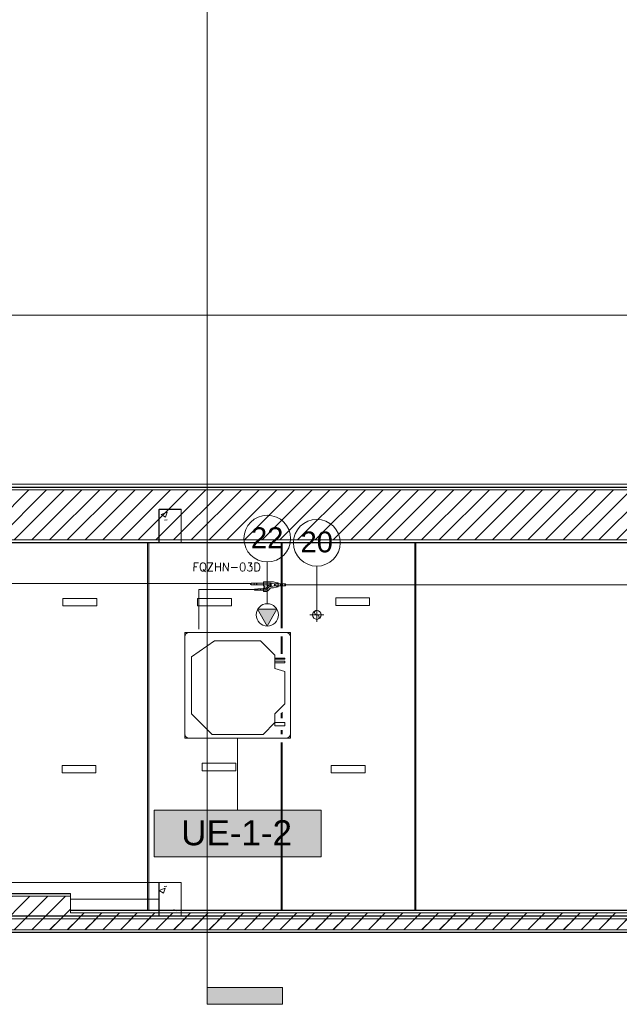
# Model space of a CAD drawing. Header units: metres. Extents: x 3 to 43.5, y -74 to -48.5.
# Tile 19 of 209: x 21.3 to 26.7, y -72.6 to -63.7. Entities that reach past the tile are written whole.
import ezdxf

# ---------------------------------------------------------------- set-up
doc = ezdxf.new("R2010")
doc.units = ezdxf.units.M
doc.linetypes.add('IMPORT-DASHDOT', pattern=[25.4, 12.7, -6.35, 0, -6.35])
doc.linetypes.add('Oculto 1_5', pattern=[0.0022, 0.0015, -0.0007])
for name, color, linetype, lineweight, true_color in [('1PAV - FRIG_dwg', 7, 'Continuous', 18, 0x767676), ('HVAC-RFNT', 30, 'Continuous', 18, 0xff7f00), ('M-EQPM-IDEN', 1, 'Continuous', 9, 0xff0000), ('M-MNTG-IDEN', 1, 'Continuous', 9, 0xff0000), ('TUB_FRIGO', 30, 'Continuous', 18, 0xff7f00)]:
    doc.layers.add(name, color=color, linetype=linetype, lineweight=lineweight, true_color=true_color)
for name, color, linetype, lineweight in [('A-COLS', 7, 'Continuous', 18), ('A-GENM', 7, 'Continuous', 18), ('A-WALL', 7, 'Continuous', 18), ('A-WALL-PATT', 7, 'Continuous', 18), ('E-LITE-EQPM', 7, 'Continuous', 18), ('G-ANNO-SYMB', 7, 'Continuous', 9), ('M-EQPM', 7, 'Continuous', 18), ('M-MNTG', 7, 'Continuous', 18), ('S-BEAM', 7, 'Continuous', 18), ('S-COLS', 7, 'Continuous', 18)]:
    doc.layers.add(name, color=color, linetype=linetype, lineweight=lineweight)
doc.styles.add('Arial_1', font='arial.ttf', dxfattribs={"height": 0.1875})
doc.styles.add('Arial_2', font='arial.ttf', dxfattribs={"height": 0.225})
doc.styles.add('RomanS', font='romans__.ttf', dxfattribs={"height": 0.075})
pattern_1 = [(50, (21.555, -62.9), (0.546555, -0.047815), [0.05715, -0.62865]), (355, (21.555, -62.9), (-0.105728, 0.573166), [0.04572, -0.50292]), (100.451, (21.601, -62.904), (0.440828, 0.525349), [0.04857, -0.53427]), (46.184, (21.555, -62.748), (0.813237, -0.12613), [0.08573, -0.94298]), (96.636, (21.623, -62.758), (0.712212, 0.742287), [0.07286, -0.80141]), (351.184, (21.555, -62.748), (0.712217, 0.742274), [0.06858, -0.75438]), (21, (21.631, -62.786), (0.454846, -0.306795), [0.05715, -0.62865]), (326, (21.631, -62.786), (0.185405, 0.55256), [0.04572, -0.50292]), (71.451, (21.669, -62.811), (0.640251, 0.245763), [0.04857, -0.53427]), (37.5, (21.555, -62.9), (0.009261, 0.2536672), [0.02515, -0.47168, 0.02515, -0.48539, -0.50482]), (37.5, (21.555, -62.9), (0.009261, 0.2536672), [-1.007, 0.02515, -0.47968]), (7.5, (21.555, -62.9), (0.2004558, 0.300546), [0.02515, -0.26594, 0.02515, -0.46025, -0.1924]), (7.5, (21.555, -62.9), (0.2004558, 0.300546), [-0.77648, 0.02515, -0.16726]), (327.5, (21.385, -62.9), (0.4067682, -0.0171882), [0.02515, -0.16535, 0.02515, -0.56921, -0.78867]), (327.5, (21.385, -62.9), (0.4067682, -0.0171882), [-0.78486, 0.02515, -0.76352]), (317.5, (21.309, -62.9), (0.444383, 0.0762794), [0.02515, -0.2225, 0.02515, -0.36957, -0.56007]), (317.5, (21.309, -62.9), (0.444383, 0.0762794), [-0.64237, 0.02515, -0.53492])]
pattern_2 = [(45, (21.555, -62.9), (-0.0795495, 0.0795495), [])]

# ---------------------------------------------------------------- blocks, each defined once
blk = doc.blocks.new('Paredes 14 - Paredes 21-7832839-1PAV - FRIGORÍFICA')
at = {"layer": 'A-WALL', "color": 253, "true_color": 0xaaaaaa}
for p, q in [((32.6473, -67.9156), (14.749, -67.9156)), ((14.749, -67.942), (32.6473, -67.942))]:
    blk.add_line(p, q, dxfattribs=at)
blk = doc.blocks.new('LED_Tape__Fita_de_LED_12769 - 10 mm-8168363-1PAV - FRIGORÍFICA')
at = {"layer": 'E-LITE-EQPM', "color": 253, "true_color": 0xaaaaaa}
for p, q in [((-1.65, -0.005), (-1.65, 0.005)), ((-1.65, 0.005), (1.65, 0.005)), ((1.65, 0.005), (1.65, -0.005)), ((1.65, -0.005), (-1.65, -0.005))]:
    blk.add_line(p, q, dxfattribs=at)
blk = doc.blocks.new('LED_Tape__Fita_de_LED_12769 - 10 mm-V60-1PAV - FRIGORÍFICA')
at = {"layer": 'E-LITE-EQPM', "color": 253, "true_color": 0xaaaaaa}
for p, q in [((-1.65, -0.005), (-1.65, 0.005)), ((-1.65, 0.005), (-0.8817, 0.005)), ((-1.65, -0.005), (-1.65, 0.005)), ((-1.65, 0.005), (-0.8817, 0.005)), ((-0.8067, 0.005), (-0.6509, 0.005)), ((-0.8067, 0.005), (-0.6509, 0.005)), ((-0.118, 0.005), (-0.0737, 0.005)), ((-0.118, 0.005), (-0.0737, 0.005)), ((0.0333, 0.005), (0.0683, 0.005)), ((0.0333, 0.005), (0.0683, 0.005)), ((0.1433, 0.005), (1.65, 0.005)), ((0.1433, 0.005), (1.65, 0.005)), ((1.65, 0.005), (1.65, -0.005)), ((1.65, 0.005), (1.65, -0.005)), ((-0.8817, -0.005), (-1.65, -0.005)), ((-0.8817, -0.005), (-1.65, -0.005)), ((-0.6509, -0.005), (-0.8067, -0.005)), ((-0.6509, -0.005), (-0.8067, -0.005)), ((-0.0737, -0.005), (-0.128, -0.005)), ((-0.0737, -0.005), (-0.128, -0.005)), ((0.0683, -0.005), (0.0333, -0.005)), ((0.0683, -0.005), (0.0333, -0.005)), ((1.65, -0.005), (0.1433, -0.005)), ((1.65, -0.005), (0.1433, -0.005))]:
    blk.add_line(p, q, dxfattribs=at)
blk = doc.blocks.new('63_PHILIPS_LEDLine²_BCS713 - 12xLED-Ks-Q00WW 60-7450033-1PAV - FRIGORÍFICA')
at = {"layer": 'A-GENM', "color": 253, "true_color": 0xaaaaaa}
for p, q in [((-0.0335, -0.152), (-0.0335, 0.152)), ((-0.0335, 0.152), (0.0335, 0.152)), ((0.0335, 0.152), (0.0335, -0.152)), ((0.0335, -0.152), (-0.0335, -0.152))]:
    blk.add_line(p, q, dxfattribs=at)
blk = doc.blocks.new('63_PHILIPS_LEDLine²_BCS713 - 12xLED-Ks-Q00WW 60-8168267-1PAV - FRIGORÍFICA')
at = {"layer": 'A-GENM', "color": 253, "true_color": 0xaaaaaa}
for p, q in [((0.0335, 0.152), (-0.0335, 0.152)), ((-0.0335, 0.152), (-0.0335, -0.152)), ((0.0335, -0.152), (0.0335, 0.152)), ((-0.0335, -0.152), (0.0335, -0.152))]:
    blk.add_line(p, q, dxfattribs=at)
blk = doc.blocks.new('LED_Tape__Fita_de_LED_12769 - 10 mm-V81-1PAV - FRIGORÍFICA')
at = {"layer": 'E-LITE-EQPM', "color": 253, "true_color": 0xaaaaaa}
for p, q in [((-1.65, -0.005), (-1.65, 0.005)), ((-1.65, 0.005), (1.65, 0.005)), ((-1.65, -0.005), (-1.65, 0.005)), ((-1.65, 0.005), (1.65, 0.005)), ((1.65, 0.005), (1.65, -0.005)), ((1.65, 0.005), (1.65, -0.005)), ((1.65, -0.005), (-1.65, -0.005)), ((1.65, -0.005), (-1.65, -0.005))]:
    blk.add_line(p, q, dxfattribs=at)
blk = doc.blocks.new('63_PHILIPS_LEDLine²_BCS713 - 12xLED-Ks-Q00WW 60-V82-1PAV - FRIGORÍFICA')
at = {"layer": 'A-GENM', "color": 253, "true_color": 0xaaaaaa}
for p, q in [((-0.0335, -0.152), (-0.0335, 0.152)), ((-0.0335, 0.152), (0.0335, 0.152)), ((-0.0335, -0.152), (-0.0335, 0.152)), ((-0.0335, 0.152), (0.0335, 0.152)), ((0.0335, 0.152), (0.0335, -0.152)), ((0.0335, 0.152), (0.0335, -0.152)), ((0.0335, -0.152), (-0.0335, -0.152)), ((0.0335, -0.152), (-0.0335, -0.152))]:
    blk.add_line(p, q, dxfattribs=at)
blk = doc.blocks.new('63_PHILIPS_LEDLine²_BCS713 - 12xLED-Ks-Q00WW 60-V84-1PAV - FRIGORÍFICA')
at = {"layer": 'A-GENM', "color": 253, "true_color": 0xaaaaaa}
for p, q in [((-0.0335, -0.152), (-0.0335, 0.152)), ((-0.0335, 0.152), (0.0335, 0.152)), ((-0.0335, -0.152), (-0.0335, 0.152)), ((-0.0335, 0.152), (0.0335, 0.152)), ((0.0335, 0.152), (0.0335, -0.152)), ((0.0335, 0.152), (0.0335, -0.152)), ((0.0335, -0.152), (-0.0335, -0.152)), ((0.0335, -0.152), (-0.0335, -0.152))]:
    blk.add_line(p, q, dxfattribs=at)
blk = doc.blocks.new('LED_Tape__Fita_de_LED_12769 - 10 mm-V85-1PAV - FRIGORÍFICA')
at = {"layer": 'E-LITE-EQPM', "color": 253, "true_color": 0xaaaaaa}
for p, q in [((-1.65, -0.005), (-1.65, 0.005)), ((-1.65, 0.005), (1.65, 0.005)), ((-1.65, -0.005), (-1.65, 0.005)), ((-1.65, 0.005), (1.65, 0.005)), ((1.65, 0.005), (1.65, -0.005)), ((1.65, 0.005), (1.65, -0.005)), ((1.65, -0.005), (-1.65, -0.005)), ((1.65, -0.005), (-1.65, -0.005))]:
    blk.add_line(p, q, dxfattribs=at)
blk = doc.blocks.new('63_PHILIPS_LEDLine²_BCS713 - 12xLED-Ks-Q00WW 60-V86-1PAV - FRIGORÍFICA')
at = {"layer": 'A-GENM', "color": 253, "true_color": 0xaaaaaa}
for p, q in [((-0.0335, -0.152), (-0.0335, 0.152)), ((-0.0335, 0.152), (0.0335, 0.152)), ((-0.0335, -0.152), (-0.0335, 0.152)), ((-0.0335, 0.152), (0.0335, 0.152)), ((0.0335, 0.152), (0.0335, -0.152)), ((0.0335, 0.152), (0.0335, -0.152)), ((0.0335, -0.152), (-0.0335, -0.152)), ((0.0335, -0.152), (-0.0335, -0.152))]:
    blk.add_line(p, q, dxfattribs=at)
blk = doc.blocks.new('63_PHILIPS_LEDLine²_BCS713 - 12xLED-Ks-Q00WW 60-V89-1PAV - FRIGORÍFICA')
at = {"layer": 'A-GENM', "color": 253, "true_color": 0xaaaaaa}
for p, q in [((0.0335, 0.152), (-0.0335, 0.152)), ((-0.0335, 0.152), (-0.0335, -0.152)), ((0.0335, 0.152), (-0.0335, 0.152)), ((-0.0335, 0.152), (-0.0335, -0.152)), ((0.0335, -0.152), (0.0335, 0.152)), ((0.0335, -0.152), (0.0335, 0.152)), ((-0.0335, -0.152), (0.0335, -0.152)), ((-0.0335, -0.152), (0.0335, -0.152))]:
    blk.add_line(p, q, dxfattribs=at)
blk = doc.blocks.new('63_PHILIPS_LEDLine²_BCS713 - 12xLED-Ks-Q00WW 60-V91-1PAV - FRIGORÍFICA')
at = {"layer": 'A-GENM', "color": 253, "true_color": 0xaaaaaa}
for p, q in [((0.0335, 0.152), (-0.0335, 0.152)), ((-0.0335, 0.152), (-0.0335, -0.152)), ((0.0335, 0.152), (-0.0335, 0.152)), ((-0.0335, 0.152), (-0.0335, -0.152)), ((0.0335, -0.152), (0.0335, 0.152)), ((0.0335, -0.152), (0.0335, 0.152)), ((-0.0335, -0.152), (0.0335, -0.152)), ((-0.0335, -0.152), (0.0335, -0.152))]:
    blk.add_line(p, q, dxfattribs=at)
blk = doc.blocks.new('63_PHILIPS_LEDLine²_BCS713 - 12xLED-Ks-Q00WW 60-V92-1PAV - FRIGORÍFICA')
at = {"layer": 'A-GENM', "color": 253, "true_color": 0xaaaaaa}
for p, q in [((0.0335, 0.152), (-0.0335, 0.152)), ((-0.0335, 0.152), (-0.0335, -0.152)), ((0.0335, 0.152), (-0.0335, 0.152)), ((-0.0335, 0.152), (-0.0335, -0.152)), ((0.0335, -0.152), (0.0335, 0.152)), ((0.0335, -0.152), (0.0335, 0.152)), ((-0.0335, -0.152), (0.0335, -0.152)), ((-0.0335, -0.152), (0.0335, -0.152))]:
    blk.add_line(p, q, dxfattribs=at)
blk = doc.blocks.new('4 GRE - ESCOLA DE CINEMA E AUDIOVISUAL CINE REX R07_rvt-1-1PAV - FRIGORÍFICA')
at = {"layer": 'A-WALL-PATT', "true_color": 0xd4d4d4}
h = blk.add_hatch(dxfattribs=at)
h.set_pattern_fill('FP_1', color=254, style=0, pattern_type=2)
h.set_pattern_definition(pattern_1)
h.paths.add_polyline_path([(31.7081, -67.9451), (32.6498, -67.9451), (32.6498, -67.9426), (14.7465, -67.9426), (14.7465, -67.9451), (30.3991, -67.9451)])
h.paths.add_polyline_path([(34.6673, -67.9451), (34.6673, -67.9426), (33.1448, -67.9426), (33.1448, -67.9451), (34.6533, -67.9451)])
h.paths.add_polyline_path([(14.6015, -67.9451), (14.6015, -67.9426), (11.7173, -67.9426), (11.7173, -67.9451), (13.3823, -67.9451)])
h = blk.add_hatch(dxfattribs=at)
h.set_pattern_fill('FP_2', color=254, style=0, pattern_type=2)
h.set_pattern_definition(pattern_2)
h.paths.add_polyline_path([(34.326, -68.4176), (34.6673, -68.4176), (34.6673, -67.9676), (11.7173, -67.9676), (11.7173, -68.4176), (33.0171, -68.4176)])
h = blk.add_hatch(dxfattribs=at)
h.set_pattern_fill('FP_1', color=254, style=0, pattern_type=2)
h.set_pattern_definition(pattern_1)
h.paths.add_polyline_path([(34.6673, -68.4426), (34.6673, -68.4401), (11.7173, -68.4401), (11.7173, -68.4426), (34.326, -68.4426)])
h = blk.add_hatch(dxfattribs=at)
h.set_pattern_fill('FP_1', color=254, style=0, pattern_type=2)
h.set_pattern_definition(pattern_1)
h.paths.add_polyline_path([(11.4698, -71.9394), (11.4723, -71.9394), (11.4723, -71.5944), (15.0596, -71.5944), (15.0596, -71.5919), (11.4698, -71.5919), (11.4698, -71.5944)])
h.paths.add_polyline_path([(21.7923, -71.5944), (21.7923, -71.5919), (15.2596, -71.5919), (15.2596, -71.5944), (21.2362, -71.5944)])
h = blk.add_hatch(dxfattribs=at)
h.set_pattern_fill('FP_2', color=254, style=0, pattern_type=2)
h.set_pattern_definition(pattern_2)
h.paths.add_polyline_path([(21.2362, -71.9169), (21.7923, -71.9169), (21.7923, -71.6169), (15.2596, -71.6169), (15.2596, -71.7293), (15.0596, -71.7293), (15.0596, -71.6169), (11.4948, -71.6169), (11.4948, -71.9169), (19.9272, -71.9169)])
h = blk.add_hatch(dxfattribs=at)
h.set_pattern_fill('FP_1', color=254, style=0, pattern_type=2)
h.set_pattern_definition(pattern_1)
h.paths.add_polyline_path([(29.3499, -71.7444), (29.3499, -71.7419), (21.7923, -71.7419), (21.7923, -71.7444), (29.0901, -71.7444)])
h = blk.add_hatch(dxfattribs=at)
h.set_pattern_fill('FP_2', color=254, style=0, pattern_type=2)
h.set_pattern_definition(pattern_2)
h.paths.add_polyline_path([(28.4356, -71.9169), (29.3499, -71.9169), (29.3499, -71.7669), (21.7923, -71.7669), (21.7923, -71.9169), (28.1084, -71.9169)])
h = blk.add_hatch(dxfattribs=at)
h.set_pattern_fill('FP_1', color=254, style=0, pattern_type=2)
h.set_pattern_definition(pattern_1)
h.paths.add_polyline_path([(39.562, -71.7956), (40.1673, -71.7956), (40.1673, -71.7933), (17.5835, -71.7931), (17.5835, -71.7956), (38.253, -71.7956)])
h.paths.add_polyline_path([(17.0502, -71.7956), (17.4385, -71.7956), (17.4385, -71.7931), (17.0502, -71.7931)])
h = blk.add_hatch(dxfattribs=at)
h.set_pattern_fill('FP_2', color=254, style=0, pattern_type=2)
h.set_pattern_definition(pattern_2)
h.paths.add_polyline_path([(27.1266, -71.9181), (40.1673, -71.9181), (40.1673, -71.8181), (17.0502, -71.8181), (17.0502, -71.9181), (26.7994, -71.9181)])
h = blk.add_hatch(dxfattribs=at)
h.set_pattern_fill('FP_1', color=254, style=0, pattern_type=2)
h.set_pattern_definition(pattern_1)
h.paths.add_polyline_path([(21.7923, -71.9419), (21.7923, -71.9394), (11.4698, -71.9394), (11.4698, -71.9419), (21.2362, -71.9419)])
h = blk.add_hatch(dxfattribs=at)
h.set_pattern_fill('FP_1', color=254, style=0, pattern_type=2)
h.set_pattern_definition(pattern_1)
h.paths.add_polyline_path([(27.1266, -71.9431), (40.1673, -71.9431), (40.1673, -71.9406), (17.0502, -71.9406), (17.0502, -71.9431), (26.7994, -71.9431)])
at = {"layer": 'A-WALL-PATT', "true_color": 0xaaaaaa}
h = blk.add_hatch(dxfattribs=at)
h.set_pattern_fill('FP_1', color=253, style=0, pattern_type=2)
h.set_pattern_definition(pattern_1)
h.paths.add_polyline_path([(29.3499, -71.9419), (29.3499, -71.9394), (21.7923, -71.9394), (21.7923, -71.9419), (29.0901, -71.9419)])
at = {"layer": 'S-COLS', "true_color": 0xaaaaaa}
h = blk.add_hatch(dxfattribs=at)
h.set_pattern_fill('FP_1', color=253, style=0, pattern_type=2)
h.set_pattern_definition(pattern_1)
h.paths.add_polyline_path([(22.7873, -68.4426), (22.7873, -68.1426), (22.5873, -68.1426), (22.5873, -68.4426)])
h = blk.add_hatch(dxfattribs=at)
h.set_pattern_fill('FP_1', color=253, style=0, pattern_type=2)
h.set_pattern_definition(pattern_1)
h.paths.add_polyline_path([(22.7873, -71.7931), (22.7873, -71.4931), (22.5873, -71.4931), (22.5873, -71.7931)])
at = {"layer": 'A-WALL', "color": 253, "true_color": 0xaaaaaa}
for p, q in [((32.6723, -67.9676), (14.724, -67.9676)), ((32.6498, -67.9451), (14.7465, -67.9451)), ((32.6473, -67.9426), (14.749, -67.9426)), ((34.6673, -68.4176), (11.7173, -68.4176)), ((34.6673, -68.4401), (11.7173, -68.4401)), ((11.7173, -68.4426), (34.6673, -68.4426)), ((15.2596, -71.5944), (21.7923, -71.5944)), ((21.7923, -71.5919), (19.086, -71.5919)), ((21.7923, -71.7419), (21.7923, -71.5919)), ((15.2596, -71.6169), (21.7923, -71.6169)), ((26.886, -71.7419), (21.7923, -71.7419)), ((21.7923, -71.7419), (21.7923, -71.7444)), ((21.7923, -71.7444), (21.7923, -71.7419)), ((21.7923, -71.7444), (29.3499, -71.7444)), ((21.7923, -71.7444), (21.7923, -71.7669)), ((21.7923, -71.7669), (21.7923, -71.7444)), ((21.7923, -71.7669), (29.3499, -71.7669)), ((40.1673, -71.8181), (17.561, -71.8181)), ((40.1673, -71.7956), (17.5835, -71.7956)), ((35.0073, -71.7931), (17.586, -71.7931)), ((11.4698, -71.9419), (21.7923, -71.9419)), ((11.4723, -71.9394), (21.7923, -71.9394)), ((11.4948, -71.9169), (21.7923, -71.9169)), ((40.1673, -71.9181), (17.0502, -71.9181)), ((40.1673, -71.9406), (17.0502, -71.9406)), ((17.0502, -71.9431), (40.1673, -71.9431)), ((21.7923, -71.9169), (29.3499, -71.9169)), ((21.7923, -71.9394), (21.7923, -71.9419)), ((21.7923, -71.9394), (29.3499, -71.9394)), ((21.7923, -71.9419), (21.7923, -71.9394)), ((21.7923, -71.9419), (29.3499, -71.9419))]:
    blk.add_line(p, q, dxfattribs=at)
at = {"layer": 'S-BEAM', "color": 253, "true_color": 0xaaaaaa}
for p, q in [((22.5873, -71.4931), (19.1373, -71.4931)), ((21.7923, -71.6431), (22.5873, -71.6431))]:
    blk.add_line(p, q, dxfattribs=at)
at = {"layer": 'S-COLS', "color": 253, "true_color": 0xaaaaaa}
for p, q in [((22.5873, -68.1426), (22.5873, -68.4426)), ((22.7873, -68.1426), (22.5873, -68.1426)), ((22.7873, -68.4426), (22.7873, -68.1426)), ((22.5873, -68.4426), (22.7873, -68.4426)), ((22.7873, -71.4931), (22.5873, -71.4931)), ((22.5873, -71.4931), (22.5873, -71.7931)), ((22.7873, -71.7931), (22.7873, -71.4931)), ((22.5873, -71.7931), (22.7873, -71.7931))]:
    blk.add_line(p, q, dxfattribs=at)
at = {"layer": 'A-WALL', "color": 253, "lineweight": 18, "true_color": 0xaaaaaa}
blk.add_blockref('Paredes 14 - Paredes 21-7832839-1PAV - FRIGORÍFICA', (0, 0), dxfattribs=at)
at = {"layer": 'E-LITE-EQPM', "color": 253, "lineweight": 18, "true_color": 0xaaaaaa, "extrusion": (0, 0, -1), "rotation": 269.999999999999}
for name, p in [('LED_Tape__Fita_de_LED_12769 - 10 mm-8168363-1PAV - FRIGORÍFICA', (-22.491, -70.0919)), ('LED_Tape__Fita_de_LED_12769 - 10 mm-V81-1PAV - FRIGORÍFICA', (-22.491, -70.0919)), ('LED_Tape__Fita_de_LED_12769 - 10 mm-V60-1PAV - FRIGORÍFICA', (-23.691, -70.0919)), ('LED_Tape__Fita_de_LED_12769 - 10 mm-V60-1PAV - FRIGORÍFICA', (-23.691, -70.0919)), ('LED_Tape__Fita_de_LED_12769 - 10 mm-V60-1PAV - FRIGORÍFICA', (-23.691, -70.0919)), ('LED_Tape__Fita_de_LED_12769 - 10 mm-V85-1PAV - FRIGORÍFICA', (-24.891, -70.0919))]:
    blk.add_blockref(name, p, dxfattribs=at)
at = {"layer": 'E-LITE-EQPM', "color": 253, "lineweight": 18, "true_color": 0xaaaaaa}
for name, p, rotation in [('63_PHILIPS_LEDLine²_BCS713 - 12xLED-Ks-Q00WW 60-7450033-1PAV - FRIGORÍFICA', (21.8777, -68.9761), 270.0000000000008), ('63_PHILIPS_LEDLine²_BCS713 - 12xLED-Ks-Q00WW 60-V82-1PAV - FRIGORÍFICA', (21.8777, -68.9761), 270.0000000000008), ('63_PHILIPS_LEDLine²_BCS713 - 12xLED-Ks-Q00WW 60-V84-1PAV - FRIGORÍFICA', (23.0877, -68.9761), 270.0000000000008), ('63_PHILIPS_LEDLine²_BCS713 - 12xLED-Ks-Q00WW 60-V86-1PAV - FRIGORÍFICA', (24.3273, -68.9718), 270.0000000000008), ('63_PHILIPS_LEDLine²_BCS713 - 12xLED-Ks-Q00WW 60-8168267-1PAV - FRIGORÍFICA', (21.8698, -70.4764), 89.99999999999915), ('63_PHILIPS_LEDLine²_BCS713 - 12xLED-Ks-Q00WW 60-V89-1PAV - FRIGORÍFICA', (21.8698, -70.4764), 89.99999999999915), ('63_PHILIPS_LEDLine²_BCS713 - 12xLED-Ks-Q00WW 60-V92-1PAV - FRIGORÍFICA', (23.1273, -70.4564), 89.99999999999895), ('63_PHILIPS_LEDLine²_BCS713 - 12xLED-Ks-Q00WW 60-V91-1PAV - FRIGORÍFICA', (24.2873, -70.4764), 89.9999999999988)]:
    blk.add_blockref(name, p, dxfattribs=dict(at, rotation=rotation))
blk = doc.blocks.new('Family - P55-299882-1PAV - FRIGORÍFICA')
at = {"layer": 'S-COLS', "color": 253, "true_color": 0xaaaaaa}
for p, q in [((-0.1, 0.15), (-0.1, -0.15)), ((0.1, 0.15), (-0.1, 0.15)), ((0.1, -0.15), (0.1, 0.15)), ((-0.1, -0.15), (0.1, -0.15))]:
    blk.add_line(p, q, dxfattribs=at)
blk = doc.blocks.new('Family - P55-301575-1PAV - FRIGORÍFICA')
at = {"layer": 'S-COLS', "color": 253, "true_color": 0xaaaaaa}
for p, q in [((-0.1, 0.15), (-0.1, -0.15)), ((0.1, 0.15), (-0.1, 0.15)), ((0.1, -0.15), (0.1, 0.15)), ((-0.1, -0.15), (0.1, -0.15))]:
    blk.add_line(p, q, dxfattribs=at)
blk = doc.blocks.new('Family - P44-299884-1PAV - FRIGORÍFICA')
at = {"layer": 'S-COLS', "color": 253, "true_color": 0xaaaaaa}
for p, q in [((-0.1, 0.15), (-0.1, -0.15)), ((0.1, 0.15), (-0.1, 0.15)), ((0.1, -0.15), (0.1, 0.15)), ((-0.1, -0.15), (0.1, -0.15))]:
    blk.add_line(p, q, dxfattribs=at)
blk = doc.blocks.new('Family - P44-301563-1PAV - FRIGORÍFICA')
at = {"layer": 'S-COLS', "color": 253, "true_color": 0xaaaaaa}
for p, q in [((-0.1, 0.15), (-0.1, -0.15)), ((0.1, 0.15), (-0.1, 0.15)), ((0.1, -0.15), (0.1, 0.15)), ((-0.1, -0.15), (0.1, -0.15))]:
    blk.add_line(p, q, dxfattribs=at)
blk = doc.blocks.new('ESTRUTURAL CINE REX _011_IFC-1-1PAV - FRIGORÍFICA')
at = {"layer": 'A-COLS', "color": 253, "lineweight": 18, "true_color": 0xaaaaaa}
for name, p in [('Family - P44-301563-1PAV - FRIGORÍFICA', (22.6886, -68.292)), ('Family - P55-301575-1PAV - FRIGORÍFICA', (22.6886, -71.6431))]:
    blk.add_blockref(name, p, dxfattribs=at)
at = {"layer": 'S-COLS', "color": 253, "lineweight": 18, "true_color": 0xaaaaaa}
for name, p in [('Family - P44-299884-1PAV - FRIGORÍFICA', (22.6886, -68.292)), ('Family - P55-299882-1PAV - FRIGORÍFICA', (22.6886, -71.6431))]:
    blk.add_blockref(name, p, dxfattribs=at)
blk = doc.blocks.new('V8 K7 4V 9_0-14_0kW - MIH100Q4HN18-V63-1PAV - FRIGORÍFICA')
at = {"layer": 'M-EQPM', "color": 1, "true_color": 0xff0000}
for p, q in [((-0.435, 0.475), (-0.475, 0.475)), ((-0.475, 0.475), (-0.475, 0.435)), ((0.435, 0.475), (-0.435, 0.475)), ((0.475, 0.475), (0.4394, 0.475)), ((0.475, 0.435), (0.475, 0.475)), ((-0.475, 0.435), (-0.475, -0.435)), ((-0.2064, 0.3996), (-0.415, 0.255)), ((-0.415, 0.255), (-0.2064, 0.3996)), ((0.2064, 0.3996), (-0.2064, 0.3996)), ((-0.2064, 0.3996), (0.2064, 0.3996)), ((0.335, 0.271), (0.2064, 0.3996)), ((0.2064, 0.3996), (0.335, 0.271)), ((0.475, -0.435), (0.475, 0.435)), ((0.335, 0.151), (0.335, 0.271)), ((0.335, 0.271), (0.335, 0.151)), ((-0.415, 0.255), (-0.415, -0.255)), ((-0.415, -0.255), (-0.415, 0.255)), ((0.425, 0.2442), (0.335, 0.2442)), ((0.335, 0.2346), (0.425, 0.2346)), ((0.425, 0.2172), (0.335, 0.2172)), ((0.335, 0.2013), (0.425, 0.2013)), ((0.425, 0.2346), (0.425, 0.2442)), ((0.425, 0.2013), (0.425, 0.2172)), ((0.425, 0.125), (0.335, 0.151)), ((0.335, 0.151), (0.425, 0.125)), ((0.425, -0.165), (0.425, 0.125)), ((0.425, 0.125), (0.425, -0.165)), ((0.335, -0.255), (0.425, -0.165)), ((0.425, -0.165), (0.335, -0.255)), ((-0.415, -0.255), (-0.2296, -0.4404)), ((-0.2296, -0.4404), (-0.415, -0.255)), ((0.335, -0.335), (0.335, -0.255)), ((0.335, -0.255), (0.335, -0.335)), ((0.2296, -0.4404), (0.335, -0.335)), ((0.335, -0.335), (0.2296, -0.4404)), ((0.425, -0.333), (0.335, -0.333)), ((0.335, -0.3351), (0.335, -0.365)), ((0.425, -0.365), (0.425, -0.333)), ((-0.475, -0.435), (-0.475, -0.475)), ((-0.2296, -0.4404), (0.2296, -0.4404)), ((0.2296, -0.4404), (-0.2296, -0.4404)), ((0.335, -0.365), (0.425, -0.365)), ((0.475, -0.475), (0.475, -0.435)), ((-0.475, -0.475), (-0.435, -0.475)), ((-0.435, -0.475), (0.435, -0.475)), ((0.4394, -0.475), (0.475, -0.475))]:
    blk.add_line(p, q, dxfattribs=at)
for centre, start, end in [((-0.435, 0.435), 90, 180), ((0.435, 0.435), 360, 90), ((-0.435, -0.435), 180, 270), ((0.435, -0.435), 270, 360)]:
    blk.add_arc(centre, 0.04, start, end, dxfattribs=at)
blk = doc.blocks.new('Ponto de força - PONTO DE FORÇA - EQUIPAMENTO-V65-1PAV - FRIGORÍFICA')
at = {"layer": 'M-MNTG', "linetype": 'Oculto 1_5', "true_color": 0xff0000}
blk.add_hatch(color=1, dxfattribs=at).paths.add_polyline_path([(0, -0.1), (0.0866, 0.05), (-0.0866, 0.05), (-0.0141, -0.0756)])
at = {"layer": 'M-MNTG'}
for p, q in [((0.0866, 0.05), (-0.0866, 0.05)), ((-0.0866, 0.05), (0, -0.1)), ((0, -0.1), (0.0866, 0.05))]:
    blk.add_line(p, q, dxfattribs=at)
blk.add_circle((0, 0), 0.1, dxfattribs=at)
blk = doc.blocks.new('Ponto de dreno - PONTO DE DRENO-878181-1PAV - FRIGORÍFICA')
at = {"layer": 'M-MNTG'}
for p, q in [((-0.0625, 0), (0.0625, 0)), ((0, -0.0625), (0, 0.0625)), ((0, 0.02), (0, 0))]:
    blk.add_line(p, q, dxfattribs=at)
blk.add_circle((0, 0), 0.04, dxfattribs=at)
for centre, start, end in [((0, 0.02), 90, 270), ((0, -0.02), 270, 90)]:
    blk.add_arc(centre, 0.02, start, end, dxfattribs=at)
blk = doc.blocks.new('1PAV - FRIG_dwg_A$C6C196F98-1155289-1PAV - FRIGORÍFICA')
at = {"layer": 'HVAC-RFNT'}
for p, q in [((-0.449, 0.001), (-0.449, -0.026)), ((-0.435, 0.076), (-0.435, 0.059)), ((-0.413, -0.026), (-0.413, 0.001)), ((-0.394, 0.057), (-0.394, 0.077)), ((-0.358, 0.057), (-0.358, 0.077)), ((-0.214, 0.022), (-0.219, 0.022)), ((-0.218, -0.025), (-0.218, 0)), ((-0.204, 0.003), (-0.204, 0.022)), ((-0.161, 0.013), (-0.161, -0.013)), ((-0.073, -0.013), (-0.073, 0.014)), ((-0.044, -0.015), (-0.044, 0.015)), ((-0.011, -0.016), (-0.011, 0.016)), ((-0.49, -0.002), (-0.49, -0.023)), ((-0.216, -0.022), (-0.216, -0.003)), ((-0.214, -0.002), (-0.204, -0.002)), ((-0.075, -0.013), (-0.149, -0.013))]:
    blk.add_line(p, q, dxfattribs=at)
at = {"layer": 'HVAC-RFNT', "color": 251, "true_color": 0x656565}
blk.add_line((-0.317, -0.043), (-0.181, -0.043), dxfattribs=at)
at = {"layer": 'HVAC-RFNT', "linetype": 'IMPORT-DASHDOT'}
blk.add_line((-0.214, -0.012), (-0.204, -0.012), dxfattribs=at)
at = {"layer": 'HVAC-RFNT', "flags": 128}
for points in [[(-0.214, -0.003), (-0.216, -0.003), (-0.217, 0), (-0.411, 0), (-0.412, 0.001), (-0.449, 0.001), (-0.45, -0.002)], [(-0.438, 0.06), (-0.445, 0.06), (-0.445, 0.075), (-0.438, 0.075)], [(-0.396, 0.076), (-0.436, 0.076), (-0.438, 0.075), (-0.438, 0.06), (-0.436, 0.059), (-0.396, 0.059), (-0.396, 0.076), (-0.395, 0.077), (-0.357, 0.077), (-0.356, 0.077)], [(-0.214, -0.022), (-0.216, -0.022), (-0.217, -0.025), (-0.411, -0.025), (-0.411, 0)], [(-0.214, 0.003), (-0.219, 0.003), (-0.221, 0.003), (-0.223, 0.003), (-0.225, 0.004), (-0.227, 0.004), (-0.229, 0.004), (-0.231, 0.005), (-0.233, 0.005), (-0.234, 0.006), (-0.236, 0.007), (-0.238, 0.008), (-0.24, 0.009), (-0.241, 0.01), (-0.243, 0.011), (-0.245, 0.013), (-0.246, 0.014), (-0.247, 0.015), (-0.281, 0.051), (-0.283, 0.052), (-0.284, 0.054), (-0.286, 0.055), (-0.288, 0.056), (-0.29, 0.057), (-0.292, 0.057), (-0.294, 0.057), (-0.296, 0.058), (-0.356, 0.058), (-0.357, 0.057), (-0.395, 0.057), (-0.396, 0.059)], [(-0.356, 0.058), (-0.356, 0.077), (-0.296, 0.077), (-0.294, 0.077), (-0.292, 0.076), (-0.29, 0.076), (-0.288, 0.076), (-0.286, 0.075), (-0.284, 0.075), (-0.283, 0.074), (-0.281, 0.073), (-0.279, 0.073), (-0.277, 0.072), (-0.275, 0.071), (-0.273, 0.07), (-0.272, 0.068), (-0.27, 0.067), (-0.269, 0.066), (-0.267, 0.064), (-0.234, 0.029), (-0.232, 0.027), (-0.23, 0.026), (-0.229, 0.024), (-0.227, 0.024), (-0.225, 0.023), (-0.223, 0.023), (-0.221, 0.022), (-0.219, 0.022)], [(-0.204, 0.002), (-0.202, 0.001), (-0.202, 0), (-0.202, -0.001), (-0.204, -0.002), (-0.204, -0.023), (-0.161, -0.014), (-0.161, 0.014), (-0.204, 0.023), (-0.214, 0.023), (-0.214, -0.023), (-0.204, -0.023)], [(-0.214, 0.002), (-0.204, 0.002), (-0.204, 0.023)], [(-0.161, -0.014), (-0.149, -0.014), (-0.149, 0.014), (-0.161, 0.014)], [(-0.149, 0.013), (-0.075, 0.013), (-0.075, 0.014), (-0.045, 0.014)], [(-0.045, -0.013), (-0.045, 0.014), (-0.045, 0.015), (-0.013, 0.015), (-0.013, -0.015), (-0.045, -0.015), (-0.045, -0.013), (-0.075, -0.013), (-0.075, -0.013), (-0.075, 0.013)], [(-0.013, 0.015), (-0.012, 0.016), (0, 0.016), (0, -0.016), (-0.012, -0.016), (-0.013, -0.015)], [(-0.492, -0.021), (-0.492, -0.004), (-0.5, -0.004), (-0.5, -0.021), (-0.492, -0.021), (-0.491, -0.023), (-0.45, -0.023), (-0.449, -0.026), (-0.412, -0.026), (-0.411, -0.025)], [(-0.45, -0.023), (-0.45, -0.002), (-0.491, -0.002), (-0.492, -0.004)]]:
    blk.add_lwpolyline(points, dxfattribs=at)
at = {"layer": 'HVAC-RFNT', "color": 251, "linetype": 'IMPORT-DASHDOT', "true_color": 0x656565, "flags": 128}
for points in [[(-0.181, -0.043), (-0.179, -0.043), (-0.177, -0.043), (-0.176, -0.043), (-0.174, -0.042), (-0.13, -0.031), (-0.128, -0.03), (-0.126, -0.03), (-0.124, -0.03), (-0.122, -0.03), (-0.106, -0.03), (-0.106, 0.03), (-0.122, 0.03), (-0.124, 0.03), (-0.126, 0.03), (-0.128, 0.03), (-0.13, 0.031), (-0.174, 0.042), (-0.176, 0.043), (-0.177, 0.043), (-0.179, 0.043), (-0.181, 0.043), (-0.204, 0.043), (-0.205, 0.043), (-0.207, 0.043), (-0.209, 0.044), (-0.211, 0.044), (-0.212, 0.045), (-0.214, 0.045), (-0.216, 0.046), (-0.217, 0.046), (-0.219, 0.047), (-0.22, 0.048), (-0.221, 0.049), (-0.223, 0.05), (-0.224, 0.051), (-0.225, 0.052), (-0.227, 0.054), (-0.227, 0.055), (-0.24, 0.071), (-0.241, 0.073), (-0.242, 0.074), (-0.243, 0.075), (-0.244, 0.076), (-0.245, 0.077), (-0.246, 0.079), (-0.248, 0.08), (-0.249, 0.081), (-0.25, 0.082), (-0.252, 0.083), (-0.253, 0.084), (-0.254, 0.085), (-0.255, 0.086), (-0.257, 0.087), (-0.258, 0.087), (-0.26, 0.088), (-0.261, 0.089), (-0.263, 0.09), (-0.264, 0.09), (-0.266, 0.091), (-0.267, 0.091), (-0.269, 0.091), (-0.27, 0.092), (-0.272, 0.093), (-0.273, 0.093), (-0.275, 0.093), (-0.277, 0.093), (-0.278, 0.094), (-0.28, 0.094), (-0.282, 0.094), (-0.283, 0.094), (-0.285, 0.094), (-0.317, 0.094), (-0.317, 0.04)], [(-0.317, 0.04), (-0.305, 0.04), (-0.303, 0.04), (-0.303, 0.04), (-0.3, 0.04), (-0.298, 0.038), (-0.297, 0.037), (-0.295, 0.035), (-0.295, 0.034), (-0.294, 0.032), (-0.294, 0.03), (-0.294, 0.029), (-0.294, 0.028), (-0.294, 0.027), (-0.295, 0.025), (-0.295, 0.023), (-0.297, 0.022), (-0.298, 0.02), (-0.3, 0.019), (-0.303, 0.019), (-0.303, 0.018), (-0.305, 0.018), (-0.317, 0.018), (-0.317, -0.043)]]:
    blk.add_lwpolyline(points, dxfattribs=at)
blk = doc.blocks.new('1PAV - FRIG_dwg-1115125-1PAV - FRIGORÍFICA')
at = {"layer": 'TUB_FRIGO'}
for p, q in [((1.8553, -5.9071), (-5.6579, -5.9071)), ((9.3875, -5.9189), (2.1709, -5.9189))]:
    blk.add_line(p, q, dxfattribs=at)
at = {"layer": 'TUB_FRIGO', "flags": 128}
blk.add_lwpolyline([(1.8897, -5.9631), (1.3897, -5.9631), (1.3897, -6.319)], dxfattribs=at)
at = {"extrusion": (0, 0, -1), "xscale": 0.6310854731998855, "yscale": 0.6310854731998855, "zscale": -0.6310854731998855, "rotation": 180}
blk.add_blockref('1PAV - FRIG_dwg_A$C6C196F98-1155289-1PAV - FRIGORÍFICA', (-2.1709, -5.9206), dxfattribs=at)
at = {"layer": 'TUB_FRIGO', "color": 7, "insert": (1.6419, -5.7228), "char_height": 0.075, "width": 0.834708, "attachment_point": 2, "rotation": 359.77081, "line_spacing_factor": 0.983083, "style": 'RomanS'}
blk.add_mtext('FQZHN-03D', dxfattribs=at)
blk = doc.blocks.new('Corte - M_Final do corte - Preenchido-28045-1PAV - FRIGORÍFICA')
at = {"layer": 'G-ANNO-SYMB'}
blk.add_hatch(color=256, dxfattribs=at).paths.add_polyline_path([(0, 0.009), (0, 0), (-0.002, 0), (-0.002, 0.009)])
for p, q in [((0, 0.009), (-0.002, 0.009)), ((-0.002, 0.009), (-0.002, 0)), ((0, 0), (0, 0.009)), ((-0.002, 0), (0, 0))]:
    blk.add_line(p, q, dxfattribs=at)
blk = doc.blocks.new('M_Identificador de auxiliar MEP_BTS - Em caixas-891259-1PAV - FRIGORÍFICA')
at = {"layer": 'M-MNTG-IDEN'}
blk.add_circle((0, 0), 0.0028, dxfattribs=at)
for start, end in [(360, 180), (180, 360)]:
    blk.add_arc((0, 0), 0.0028, start, end, dxfattribs=at)
blk = doc.blocks.new('M_Identificador de equipamento mecânico_BTS - Em caixas-817025-1PAV - FRIGORÍFICA')
at = {"layer": 'M-EQPM-IDEN', "true_color": 0xf5f5f5}
blk.add_hatch(color=7, dxfattribs=at).paths.add_polyline_path([(0.01, 0.0028), (0.01, -0.0028), (-0.01, -0.0028), (-0.01, 0.0028)])
at = {"layer": 'M-EQPM-IDEN'}
for p, q in [((0.01, 0.0028), (-0.01, 0.0028)), ((-0.01, 0.0028), (-0.01, -0.0028)), ((-0.01, 0.0028), (0.01, 0.0028)), ((-0.01, -0.0028), (-0.01, 0.0028)), ((0.01, -0.0028), (0.01, 0.0028)), ((0.01, 0.0028), (0.01, -0.0028)), ((-0.01, -0.0028), (0.01, -0.0028)), ((0.01, -0.0028), (-0.01, -0.0028))]:
    blk.add_line(p, q, dxfattribs=at)

msp = doc.modelspace()

# ---------------------------------------------------------------- linework, layer by layer
at = {"layer": 'G-ANNO-SYMB'}
for p, q in [((23.0213, -49.8191), (23.0213, -72.4368)), ((4.1178, -66.3976), (40.6306, -66.3976))]:
    msp.add_line(p, q, dxfattribs=at)
at = {"layer": 'M-EQPM-IDEN'}
msp.add_line((23.2941, -70.1977), (23.2941, -70.8427), dxfattribs=at)
at = {"layer": 'M-MNTG-IDEN'}
for p, q in [((23.5609, -68.9902), (23.5609, -68.6152)), ((24.006, -69.0277), (24.006, -68.6527))]:
    msp.add_line(p, q, dxfattribs=at)

# ---------------------------------------------------------------- block references
at = {"lineweight": 5}
for name in ['4 GRE - ESCOLA DE CINEMA E AUDIOVISUAL CINE REX R07_rvt-1-1PAV - FRIGORÍFICA', 'ESTRUTURAL CINE REX _011_IFC-1-1PAV - FRIGORÍFICA']:
    msp.add_blockref(name, (0, 0), dxfattribs=at)
at = {"layer": '1PAV - FRIG_dwg', "color": 7}
msp.add_blockref('1PAV - FRIG_dwg-1115125-1PAV - FRIGORÍFICA', (21.555, -62.9), dxfattribs=at)
at = {"layer": 'G-ANNO-SYMB', "extrusion": (0, 0, -1), "xscale": 74.99999999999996, "yscale": 74.99999999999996, "zscale": 74.99999999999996, "rotation": 90.00000000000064}
msp.add_blockref('Corte - M_Final do corte - Preenchido-28045-1PAV - FRIGORÍFICA', (-23.0213, -72.4368), dxfattribs=at)
at = {"layer": 'M-EQPM', "color": 1, "true_color": 0xff0000}
msp.add_blockref('V8 K7 4V 9_0-14_0kW - MIH100Q4HN18-V63-1PAV - FRIGORÍFICA', (23.2941, -69.7227), dxfattribs=at)
at = {"layer": 'M-EQPM-IDEN', "xscale": 74.99999999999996, "yscale": 74.99999999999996, "zscale": 74.99999999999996}
msp.add_blockref('M_Identificador de equipamento mecânico_BTS - Em caixas-817025-1PAV - FRIGORÍFICA', (23.2941, -71.0527), dxfattribs=at)
at = {"layer": 'M-MNTG'}
for name, p in [('Ponto de força - PONTO DE FORÇA - EQUIPAMENTO-V65-1PAV - FRIGORÍFICA', (23.5609, -69.0902)), ('Ponto de dreno - PONTO DE DRENO-878181-1PAV - FRIGORÍFICA', (24.006, -69.0902))]:
    msp.add_blockref(name, p, dxfattribs=at)
at = {"layer": 'M-MNTG-IDEN', "xscale": 74.99999999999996, "yscale": 74.99999999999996, "zscale": 74.99999999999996}
for p in [(23.5609, -68.4052), (24.006, -68.4427)]:
    msp.add_blockref('M_Identificador de auxiliar MEP_BTS - Em caixas-891259-1PAV - FRIGORÍFICA', p, dxfattribs=at)

# ---------------------------------------------------------------- texts
at = {"layer": 'M-EQPM-IDEN', "color": 7, "insert": (22.7876, -70.934), "char_height": 0.225, "width": 1.220569, "attachment_point": 1, "style": 'Arial_2'}
msp.add_mtext('UE-1-2', dxfattribs=at)
at = {"layer": 'M-MNTG-IDEN', "color": 7, "char_height": 0.1875, "width": 0.348734, "attachment_point": 1, "style": 'Arial_1'}
for s, insert in [('22', (23.4143, -68.304)), ('20', (23.8595, -68.3415))]:
    msp.add_mtext(s, dxfattribs=dict(at, insert=insert))

doc.saveas('drawing.dxf')
